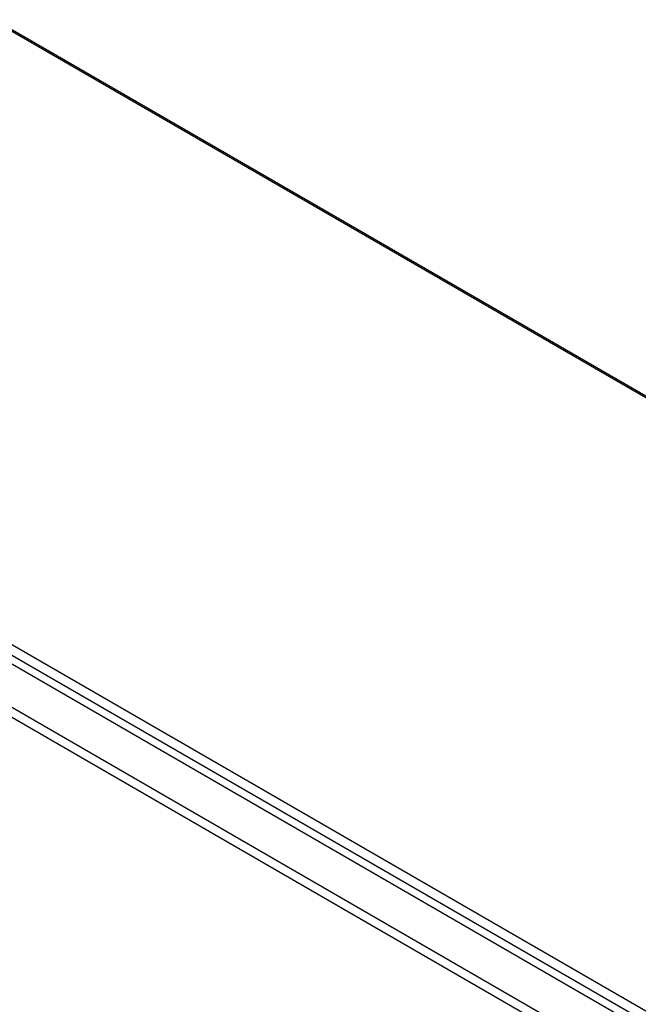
# Model space of a CAD drawing. Header units: inches. Extents: x 25 to 627, y 68 to 290.
# Tile 169 of 250: x 544 to 553, y 273 to 289. Entities that reach past the tile are written whole.
import ezdxf

# ---------------------------------------------------------------- set-up
doc = ezdxf.new("R2010")
doc.units = ezdxf.units.IN
doc.header["$MEASUREMENT"] = 0
doc.layers.add('Visible Edges(ANSI)', color=7, linetype='Continuous', lineweight=25)
doc.layers.add('Visible Tangent Edges(ANSI)', color=7, linetype='Continuous', lineweight=25)

msp = doc.modelspace()

# ---------------------------------------------------------------- linework, layer by layer
at = {"layer": 'Visible Edges(ANSI)'}
for p, q in [((543.265, 288.747), (584.67, 264.842)), ((533.857, 284.211), (576.004, 259.877))]:
    msp.add_line(p, q, dxfattribs=at)
at = {"layer": 'Visible Tangent Edges(ANSI)'}
for p, q in [((584.62, 264.837), (543.236, 288.73)), ((576.275, 260.019), (533.989, 284.433)), ((533.919, 284.312), (576.205, 259.898)), ((533.267, 283.87), (575.414, 259.536)), ((575.344, 259.415), (533.197, 283.749))]:
    msp.add_line(p, q, dxfattribs=at)

doc.saveas('drawing.dxf')
